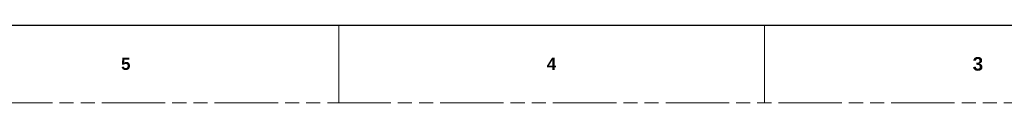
# Model space of a CAD drawing. Header units: millimetres. Extents: x 3925 to 5043, y -86 to 778.
# Tile 30 of 96: x 4379 to 4702, y -86 to -61. Entities that reach past the tile are written whole.
import ezdxf

# ---------------------------------------------------------------- set-up
doc = ezdxf.new("R2010")
doc.units = ezdxf.units.MM
doc.header["$LTSCALE"] = 46.255
doc.linetypes.add('PHANTOM', pattern=[0.8, 0.45, -0.05, 0.1, -0.05, 0.1, -0.05])
doc.layers.get('0').update_dxf_attribs({"linetype": 'CONTINUOUS'})
doc.styles.add('SLDTEXTSTYLE0', font='arialbd.ttf', dxfattribs={"height": 5.5})

msp = doc.modelspace()

# ---------------------------------------------------------------- linework, layer by layer
at = {"color": 7, "linetype": 'Continuous', "lineweight": 30}
msp.add_line((3937.6114, -60.6394), (5029.8114, -60.6394), dxfattribs=at)
at = {"color": 7, "linetype": 'Continuous', "lineweight": 0}
for p, q in [((4483.7114, -60.6394), (4483.7114, -86.0394)), ((4623.4114, -60.6394), (4623.4114, -86.0394))]:
    msp.add_line(p, q, dxfattribs=at)
at = {"color": 7, "linetype": 'PHANTOM', "lineweight": 0}
msp.add_line((3924.9114, -86.0394), (5042.5114, -86.0394), dxfattribs=at)

# ---------------------------------------------------------------- texts
at = {"color": 7, "linetype": 'Continuous', "lineweight": 0, "attachment_point": 1, "style": 'SLDTEXTSTYLE0'}
for s, insert, char_height in [('3', (4691.7057, -71.0667), 4.445), ('5', (4412.2739, -71.3102), 3.9688), ('4', (4551.9739, -71.3102), 3.9688)]:
    msp.add_mtext(s, dxfattribs=dict(at, insert=insert, char_height=char_height))

doc.saveas('drawing.dxf')
